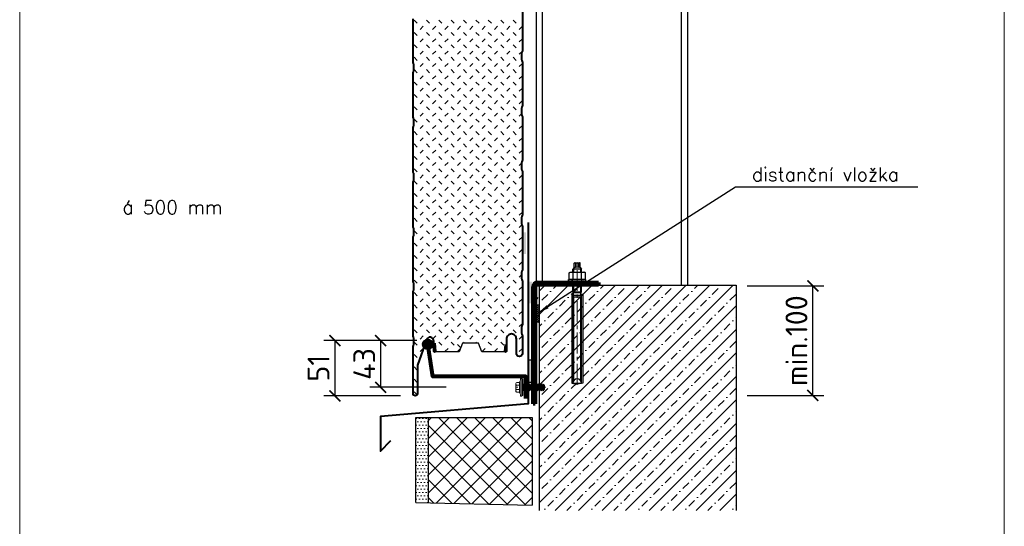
# Model space of a CAD drawing. Header units: millimetres. Extents: x -385852 to 238709, y -99680 to 201840.
# Tile 50 of 176: x 2835 to 3735, y -50805 to -50343. Entities that reach past the tile are written whole.
import ezdxf

# ---------------------------------------------------------------- set-up
doc = ezdxf.new("R2010")
doc.units = ezdxf.units.MM
for name, pattern in [('CENTER2', [28.575, 19.05, -3.175, 3.175, -3.175]), ('DASHDOT', [25.4, 12.7, -6.35, 0, -6.35]), ('DASHED', [19.05, 12.7, -6.35])]:
    doc.linetypes.add(name, pattern=pattern)
doc.layers.get('0').update_dxf_attribs({"color": 4})
doc.layers.get('Defpoints').update_dxf_attribs({"color": 8})
doc.layers.add('_____detaily', color=1, linetype='Continuous')
doc.layers.add('LAYER1', color=7, linetype='Continuous')
for name, color, linetype, lineweight in [('KING_DET_axis', 4, 'DASHDOT', 13), ('KING_DET_dimension', 3, 'Continuous', 25), ('KING_DET_drawing frame', 7, 'Continuous', 20), ('KING_DET_fastening', 7, 'Continuous', 25), ('KING_DET_flashing', 40, 'Continuous', 40), ('KING_DET_hatch', 1, 'Continuous', 18), ('KING_DET_main frame', 1, 'Continuous', 30), ('KING_DET_panel-sheet', 5, 'Continuous', 40), ('KING_DET_remainder', 253, 'Continuous', 30), ('KING_DET_sealing', 9, 'Continuous', 25), ('KING_DET_secondary steel', 140, 'Continuous', 80), ('KING_DET_text-note', 7, 'Continuous', 25)]:
    doc.layers.add(name, color=color, linetype=linetype, lineweight=lineweight)
doc.layers.add('noprint', color=81, linetype='Continuous', plot=False)
doc.styles.get("Standard").update_dxf_attribs({"font": 'isocpeur.ttf', "height": 20})
doc.dimstyles.new('detaily_10', dxfattribs={"dimtxt": 20, "dimasz": 10, "dimexe": 10, "dimexo": 10, "dimgap": 5, "dimtad": 1, "dimdec": 0, "dimtxsty": 'Standard', "dimblk": 'ARCHTICK', "dimcen": 3, "dimazin": 0, "dimtfac": 1, "dimtdec": 0, "dimtmove": 0, "dimatfit": 0, "dimfxl": 0, "dimarcsym": 0})

# ---------------------------------------------------------------- blocks, each defined once
blk = doc.blocks.new('so')
at = {"layer": 'KING_DET_hatch'}
h = blk.add_hatch(dxfattribs=at)
h.set_pattern_fill('BETON-PROSTY', color=256, scale=3.8, style=0)
h.set_pattern_definition([(45, (-11014.895, -22482.243), (-10.748023, 10.748023), []), (45, (-11004.147, -22482.243), (-5.3740115, 16.122035), [7.6, -3.8, 0, -3.8])])
h.paths.add_polyline_path([(179.97, 0), (0, 0), (0, -205.78), (179.97, -205.78)])
at = {"layer": 'KING_DET_remainder'}
for p, q in [((0, 0), (179.97, 0)), ((0, 0), (0, -205.78)), ((179.97, 0), (179.97, -205.78))]:
    blk.add_line(p, q, dxfattribs=at)
blk = doc.blocks.new('_ArchTick')
at = {"color": 0, "linetype": 'ByBlock', "const_width": 0.15}
blk.add_lwpolyline([(-0.5, -0.5), (0.5, 0.5)], dxfattribs=at)
blk = doc.blocks.new('*D153')
at = {"layer": 'Defpoints', "color": 0, "lineweight": 5, "transparency": 16777216}
for p in [(3481.86, -50585.95), (3560.02, -50585.95), (3300.75, -50685.89)]:
    blk.add_point(p, dxfattribs=at)
at = {"layer": 'KING_DET_dimension', "color": 0, "lineweight": -2, "transparency": 16777216}
for p, q in [((3500.02, -50585.95), (3570.02, -50585.95)), ((3560.02, -50685.89), (3560.02, -50585.95)), ((3500.02, -50685.89), (3570.02, -50685.89))]:
    blk.add_line(p, q, dxfattribs=at)
at = {"layer": 'KING_DET_dimension', "color": 0, "lineweight": -2, "transparency": 16777216, "xscale": 10, "yscale": 10, "zscale": 10}
for p, rotation in [((3560.02, -50585.95), 90), ((3560.02, -50685.89), 270)]:
    blk.add_blockref('_ArchTick', p, dxfattribs=dict(at, rotation=rotation))
at = {"layer": 'KING_DET_dimension', "color": 0, "transparency": 16777216, "insert": (3545.02, -50635.92), "char_height": 20, "attachment_point": 5, "rotation": 90}
blk.add_mtext('min.100', dxfattribs=at)
blk = doc.blocks.new('p18')
at = {"layer": 'KING_DET_sealing'}
blk.add_hatch(color=256, dxfattribs=at).paths.add_polyline_path([(0, -10), (0, 10), (-4, 10), (-4, -10)])
blk.add_lwpolyline([(0, -10), (0, 10), (-4, 10), (-4, -10)], close=True, dxfattribs=at)
blk = doc.blocks.new('anchor')
at = {"layer": 'KING_DET_axis', "linetype": 'CENTER2'}
blk.add_line((0, -94.62272), (0, 17.84643), dxfattribs=at)
at = {"layer": 'KING_DET_fastening', "linetype": 'Continuous'}
for p, q in [((-2.70164, 12.54733), (-4, 11)), ((4, 11), (-4, 11)), ((-4, 8.1), (-4, 11)), ((-3.2, 8.1), (-3.2, 11.9534)), ((-2.70164, 16.53835), (-2.33969, 16.74733)), ((-2.70164, 12.54733), (-2.70164, 16.53835)), ((-2.33969, 16.74733), (2.33969, 16.74733)), ((-1.35082, 12.55254), (-1.35082, 16.53835)), ((1.35082, 12.55254), (1.35082, 16.53835)), ((2.70164, 16.53835), (2.33969, 16.74733)), ((2.70164, 12.54733), (2.70164, 16.53835)), ((2.70164, 12.54733), (4, 11)), ((3.2, 8.1), (3.2, 11.9534)), ((4, 8.1), (4, 11)), ((8, 1.6), (-8, 1.6)), ((-8, 0), (-8, 1.6)), ((8, 0), (-8, 0)), ((-7.50555, 7.51944), (-6.5, 8.1)), ((-7.50555, 2.18056), (-7.50555, 7.51944)), ((-7.50555, 2.18056), (-6.5, 1.6)), ((-6.5, 8.1), (6.5, 8.1)), ((6.5, 1.6), (-6.5, 1.6)), ((-4, -9.63846), (-4, 0)), ((-3.75278, 2.18056), (-3.75278, 7.51944)), ((-3.2, -9.63846), (-3.2, 0)), ((0, 0), (0, 0)), ((3.2, -9.63846), (3.2, 0)), ((3.75278, 2.18056), (3.75278, 7.51944)), ((4, -9.63846), (4, 0)), ((7.50555, 7.51944), (6.5, 8.1)), ((7.50555, 2.18056), (6.5, 1.6)), ((7.50555, 2.18056), (7.50555, 7.51944)), ((8, 0), (8, 1.6)), ((-3.3, -12.00267), (-5, -12.00267)), ((-5, -12.00267), (-5, -93.25267)), ((-4, -9.63846), (-3.59289, -10.04557)), ((-4, -9.63846), (4, -9.63846)), ((-4, -14.36689), (-3.59289, -13.95978)), ((-4, -14.36689), (4, -14.36689)), ((-4, -93.25267), (-4, -14.36689)), ((-3.3, -13.25267), (-3.3, -10.75267)), ((-3.2, -90.85267), (-3.2, -14.36689)), ((3.06644, -10.75267), (-3.05168, -10.75267)), ((3.06644, -13.25267), (-3.05168, -13.25267)), ((3.2, -90.85267), (3.2, -14.36689)), ((3.3, -13.25267), (3.3, -10.75267)), ((3.3, -12.00267), (5, -12.00267)), ((4, -9.63846), (3.59289, -10.04557)), ((4, -14.36689), (3.59289, -13.95978)), ((4, -93.25267), (4, -14.36689)), ((5, -12.00267), (5, -93.25267)), ((-5, -93.25267), (0, -94.00267)), ((-4, -93.25267), (4, -93.25267)), ((5, -93.25267), (0, -94.00267))]:
    blk.add_line(p, q, dxfattribs=at)
at = {"layer": 'KING_DET_fastening', "linetype": 'DASHED'}
for p, q in [((-4.2, 0), (-4.2, 1.6)), ((4.2, 0), (4.2, 1.6))]:
    blk.add_line(p, q, dxfattribs=at)
at = {"layer": 'KING_DET_fastening', "linetype": 'Continuous'}
for centre, radius, start, end in [((-2.02247, 11.57766), 1.18386, 55.43491, 125.00774), ((-2.02247, 15.56347), 1.18386, 55.43491, 120), ((0, 12.27692), 4.4704, 72.41205, 107.58795), ((0, 8.29111), 4.4704, 72.41205, 107.58795), ((2.02247, 15.56347), 1.18386, 60, 124.56509), ((2.02247, 11.57766), 1.18386, 54.99226, 124.56509), ((-5.61873, 4.81106), 3.28894, 55.43491, 120), ((-5.61873, 4.88894), 3.28894, 240, 304.565093), ((0, -4.31944), 12.41944, 72.41205, 107.58795), ((0, 14.01944), 12.41944, 252.41205, 287.587954), ((5.61873, 4.81106), 3.28894, 60, 124.56509), ((5.61873, 4.88894), 3.28894, 235.43491, 300), ((-4.3, -10.75267), 1, 0, 45), ((-4.3, -13.25267), 1, 315, 0), ((4.3, -10.75267), 1, 135, 180), ((4.3, -13.25267), 1, 180, 225), ((0, -93.25267), 4, 0, 180)]:
    blk.add_arc(centre, radius, start, end, dxfattribs=at)
blk = doc.blocks.new('sokl zatepl.')
h = blk.add_hatch()
h.set_pattern_fill('DOTS', color=256, scale=2, style=0)
h.set_pattern_definition([(0, (-17819.1727, -9112.6482), (1.5875, 3.175), [0, -3.175])])
h.paths.add_polyline_path([(-110, -80.11), (-98.36, -80.39), (-98.36, 0), (-110, 0)])
at = {"layer": 'KING_DET_hatch'}
h = blk.add_hatch(dxfattribs=at)
h.set_pattern_fill('ANSI37', color=256, scale=3.8, style=0)
h.set_pattern_definition([(45, (-17579.623, -9245.313), (-8.531243, 8.531243), []), (135, (-17579.623, -9245.313), (-8.531243, -8.531243), [])])
h.paths.add_polyline_path([(0, 0), (-98.36, 0), (-98.36, -80.39), (0, -82.77)])
at = {"layer": 'KING_DET_remainder'}
blk.add_line((-98.36, 0), (-98.36, -80.39), dxfattribs=at)
blk.add_lwpolyline([(-110, -80.11), (-110, 0), (0, 0), (0, -82.77)], dxfattribs=at)
at = {"layer": 'noprint'}
blk.add_line((-110, -80.11), (0, -82.77), dxfattribs=at)
blk = doc.blocks.new('Z13')
at = {"layer": 'KING_DET_secondary steel', "linetype": 'Continuous'}
blk.add_hatch(color=256, dxfattribs=at).paths.add_polyline_path([(-86.06, 29.5, -1), (-93.06, 29.5, -1)])
blk.add_lwpolyline([(0, -20), (0, 0), (-84.84, 0), (-89.01, 26.04)], dxfattribs=at)
blk.add_circle((-89.56, 29.5), 3.5, dxfattribs=at)
blk = doc.blocks.new('P04_JZ-16-D10')
at = {"layer": '_____detaily', "lineweight": 0}
blk.add_hatch(color=256, dxfattribs=at).paths.add_polyline_path([(7.5, 1), (-7.5, 1), (-7.5, 0), (7.5, 0)])
for p, q in [((-8, 2), (-4.29, 2.36)), ((-8, 1), (-8, 2)), ((-8, 1), (-8, 2)), ((-8, 1), (8, 1)), ((-7.5, 0), (-7.5, 1)), ((5.04, 2.86), (-4.96, 2.86)), ((-4.96, 2.36), (-4.96, 2.86)), ((5.04, 2.36), (-4.96, 2.36)), ((-4.29, 3.15), (-4.29, 5.51)), ((4.37, 2.36), (-4.29, 2.36)), ((3.59, 6.3), (-3.5, 6.3)), ((-1.93, 3.15), (-1.93, 5.51)), ((2.01, 3.15), (2.01, 5.51)), ((2.01, 3.23), (2.01, 5.51)), ((4.37, 3.15), (4.37, 5.51)), ((4.37, 2.36), (8, 2)), ((5.04, 2.36), (5.04, 2.86)), ((8, 1), (8, 2)), ((8, 1), (8, 2)), ((-3.15, -0.56), (0, 0)), ((-3.15, -0.56), (-2.25, -0.04)), ((-3.15, -0.56), (-2.25, -1.08)), ((-3.15, -2.39), (3.15, -1.28)), ((-3.15, -2.39), (-2.25, -1.87)), ((-3.15, -2.39), (-2.25, -2.91)), ((-3.15, -4.19), (3.15, -3.08)), ((-3.15, -4.19), (-2.25, -3.67)), ((-3.15, -4.19), (-2.25, -4.71)), ((-3.15, -5.99), (3.15, -4.88)), ((-3.15, -5.99), (-2.25, -5.47)), ((-3.15, -5.99), (-2.25, -6.51)), ((-3.15, -7.79), (3.15, -6.68)), ((-3.15, -7.79), (-2.25, -7.27)), ((-3.15, -7.79), (-2.25, -8.31)), ((-3.15, -9.59), (3.15, -8.48)), ((-2.25, -1.08), (2.1, 0)), ((-2.25, -1.87), (2.25, -0.76)), ((-2.25, -1.87), (-2.25, -1.08)), ((-2.25, -2.91), (2.25, -1.8)), ((-2.25, -3.67), (2.25, -2.56)), ((-2.25, -3.67), (-2.25, -2.88)), ((-2.25, -4.71), (2.25, -3.6)), ((-2.25, -5.47), (2.25, -4.36)), ((-2.25, -5.47), (-2.25, -4.68)), ((-2.25, -6.51), (2.25, -5.4)), ((-2.25, -7.27), (2.25, -6.16)), ((-2.25, -7.27), (-2.25, -6.48)), ((-2.25, -8.31), (2.25, -7.2)), ((-2.25, -9.07), (2.25, -7.96)), ((-2.25, -9.07), (-2.25, -8.28)), ((-2.25, -10.11), (2.25, -9)), ((2.25, -0.76), (2.25, 0)), ((2.25, -0.76), (3.15, -1.28)), ((2.25, -1.8), (3.15, -1.28)), ((2.25, -2.56), (2.25, -1.8)), ((2.25, -2.56), (3.15, -3.08)), ((2.25, -3.6), (3.15, -3.08)), ((2.25, -4.36), (2.25, -3.6)), ((2.25, -4.36), (3.15, -4.88)), ((2.25, -5.4), (3.15, -4.88)), ((2.25, -6.16), (2.25, -5.4)), ((2.25, -6.16), (3.15, -6.68)), ((2.25, -7.2), (3.15, -6.68)), ((2.25, -7.96), (2.25, -7.2)), ((2.25, -7.96), (3.15, -8.48)), ((2.25, -9), (3.15, -8.48)), ((2.25, -9.76), (2.25, -9)), ((-3.15, -9.59), (-2.25, -9.07)), ((-3.15, -9.59), (-2.25, -10.11)), ((-3.15, -11.39), (3.15, -10.28)), ((-3.15, -11.39), (-2.25, -10.87)), ((-3.15, -11.39), (-2.25, -11.91)), ((-3.15, -13.19), (3.15, -12.08)), ((-3.15, -13.19), (-2.25, -12.67)), ((-3.15, -13.19), (-2.25, -13.71)), ((-3.15, -14.99), (3.15, -13.88)), ((-3.15, -14.99), (-2.25, -14.47)), ((-3.15, -14.99), (-2.25, -15.51)), ((-3.15, -16.79), (3.15, -15.68)), ((-3.15, -16.79), (-2.25, -16.27)), ((-3.15, -16.79), (-2.25, -17.31)), ((-3.15, -18.59), (3.15, -17.48)), ((-2.25, -10.87), (2.25, -9.76)), ((-2.25, -10.87), (-2.25, -10.08)), ((-2.25, -11.91), (2.25, -10.8)), ((-2.25, -12.67), (2.25, -11.56)), ((-2.25, -12.67), (-2.25, -11.88)), ((-2.25, -13.71), (2.25, -12.6)), ((-2.25, -14.47), (2.25, -13.36)), ((-2.25, -14.47), (-2.25, -13.68)), ((-2.25, -15.51), (2.25, -14.4)), ((-2.25, -16.27), (2.25, -15.16)), ((-2.25, -16.27), (-2.25, -15.48)), ((-2.25, -17.31), (2.25, -16.2)), ((-2.25, -18.07), (2.25, -16.96)), ((-2.25, -18.07), (-2.25, -17.28)), ((-2.25, -19.11), (2.25, -18)), ((2.25, -9.76), (3.15, -10.28)), ((2.25, -10.8), (3.15, -10.28)), ((2.25, -11.56), (2.25, -10.8)), ((2.25, -11.56), (3.15, -12.08)), ((2.25, -12.6), (3.15, -12.08)), ((2.25, -13.36), (2.25, -12.6)), ((2.25, -13.36), (3.15, -13.88)), ((2.25, -14.4), (3.15, -13.88)), ((2.25, -15.16), (2.25, -14.4)), ((2.25, -15.16), (3.15, -15.68)), ((2.25, -16.2), (3.15, -15.68)), ((2.25, -16.96), (2.25, -16.2)), ((2.25, -16.96), (3.15, -17.48)), ((2.25, -18), (3.15, -17.48)), ((2.25, -18.76), (2.25, -18)), ((-3.15, -18.59), (-2.25, -18.07)), ((-3.15, -18.59), (-2.25, -19.11)), ((-2.25, -19.11), (2.86, -19.11)), ((-2.25, -19.11), (-2.06, -19.8)), ((-2.06, -19.8), (2.06, -19.8)), ((0.83, -19.11), (2.25, -18.76)), ((2.06, -19.8), (2.25, -19.11)), ((2.25, -18.76), (2.86, -19.11))]:
    blk.add_line(p, q, dxfattribs=at)
at = {"layer": '_____detaily', "linetype": 'DASHDOT', "lineweight": 0}
blk.add_line((0, -20.96), (0, 6.3), dxfattribs=at)
at = {"layer": '_____detaily', "lineweight": 0}
blk.add_lwpolyline([(7.5, 1), (-7.5, 1), (-7.5, 0), (7.5, 0)], close=True, dxfattribs=at)
for centre, start, end in [((-3.5, 5.51), 90.00332, 180.00332), ((-2.71, 5.51), 0.00332, 90.00332), ((-1.14, 5.51), 90.00332, 180.00332), ((1.22, 5.51), 0.00332, 90.00332), ((2.8, 5.51), 90.00332, 180.00332), ((3.59, 5.51), 0.00332, 90.00332)]:
    blk.add_arc(centre, 0.787, start, end, dxfattribs=at)
at = {"layer": '_____detaily', "lineweight": 0, "extrusion": (0, 0, -1)}
for centre, start_param, end_param in [((-5.08, 3.15), 0.936145, 1.313741), ((-2.72, 3.15), 0.936145, 1.313741), ((-1.13, 3.15), 3.700141, 4.077737), ((1.22, 3.15), 0.936145, 1.313741), ((2.8, 3.15), 3.700141, 4.077737), ((5.16, 3.15), 3.700141, 4.077737)]:
    blk.add_ellipse(centre, major_axis=(0.47, 0.638), ratio=1, start_param=start_param, end_param=end_param, dxfattribs=at)
blk = doc.blocks.new('fh4')
at = {"layer": 'KING_DET_hatch', "color": 1}
for p, q in [((-332.71, 97.09), (-335.54, 99.92)), ((-321.39, 97.09), (-324.22, 99.92)), ((-310.08, 97.09), (-312.91, 99.92)), ((-298.77, 97.09), (-301.59, 99.92)), ((-287.45, 97.09), (-290.28, 99.92)), ((-276.14, 97.09), (-278.97, 99.92)), ((-264.83, 97.09), (-267.65, 99.92)), ((-253.51, 97.09), (-255.72, 99.3)), ((-242.2, 97.09), (-245.03, 99.92)), ((-230.88, 97.09), (-233.71, 99.92)), ((-219.57, 97.09), (-222.4, 99.92)), ((-208.26, 97.09), (-210.46, 99.3)), ((-196.94, 97.09), (-199.77, 99.92)), ((-185.63, 97.09), (-188.46, 99.92)), ((-174.32, 97.09), (-177.14, 99.92)), ((-163, 97.09), (-165.83, 99.92)), ((-151.69, 97.09), (-154.09, 99.49)), ((-140.37, 97.09), (-143.2, 99.92)), ((-129.06, 97.09), (-131.89, 99.92)), ((-117.75, 97.09), (-120.58, 99.92)), ((-106.43, 97.09), (-108.64, 99.3)), ((-95.12, 97.09), (-97.95, 99.92)), ((-83.81, 97.09), (-86.63, 99.92)), ((-72.49, 97.09), (-75.32, 99.92)), ((-61.18, 97.09), (-64.01, 99.92)), ((-49.86, 97.09), (-52.69, 99.92)), ((-38.55, 97.09), (-41.38, 99.92)), ((-338.36, 94.27), (-341.19, 91.44)), ((-327.05, 94.27), (-329.88, 91.44)), ((-315.74, 94.27), (-318.57, 91.44)), ((-304.42, 94.27), (-307.25, 91.44)), ((-293.11, 94.27), (-295.94, 91.44)), ((-281.8, 94.27), (-284.62, 91.44)), ((-270.48, 94.27), (-273.31, 91.44)), ((-259.17, 94.27), (-262, 91.44)), ((-247.85, 94.27), (-250.68, 91.44)), ((-236.54, 94.27), (-239.37, 91.44)), ((-225.23, 94.27), (-228.06, 91.44)), ((-213.91, 94.27), (-216.74, 91.44)), ((-202.6, 94.27), (-205.43, 91.44)), ((-191.29, 94.27), (-194.11, 91.44)), ((-179.97, 94.27), (-182.8, 91.44)), ((-168.66, 94.27), (-171.49, 91.44)), ((-157.35, 94.27), (-160.17, 91.44)), ((-146.03, 94.27), (-148.86, 91.44)), ((-134.72, 94.27), (-137.55, 91.44)), ((-123.4, 94.27), (-126.23, 91.44)), ((-112.09, 94.27), (-114.92, 91.44)), ((-100.78, 94.27), (-103.6, 91.44)), ((-89.46, 94.27), (-92.29, 91.44)), ((-78.15, 94.27), (-80.98, 91.44)), ((-66.84, 94.27), (-69.66, 91.44)), ((-55.52, 94.27), (-58.35, 91.44)), ((-338.36, 82.95), (-341.19, 80.12)), ((-332.71, 85.78), (-335.54, 88.61)), ((-327.05, 82.95), (-329.88, 80.12)), ((-321.39, 85.78), (-324.22, 88.61)), ((-315.74, 82.95), (-318.57, 80.12)), ((-310.08, 85.78), (-312.91, 88.61)), ((-304.42, 82.95), (-307.25, 80.12)), ((-298.77, 85.78), (-301.59, 88.61)), ((-293.11, 82.95), (-295.94, 80.12)), ((-287.45, 85.78), (-290.28, 88.61)), ((-281.8, 82.95), (-284.62, 80.12)), ((-276.14, 85.78), (-278.97, 88.61)), ((-270.48, 82.95), (-273.31, 80.12)), ((-264.83, 85.78), (-267.65, 88.61)), ((-259.17, 82.95), (-262, 80.12)), ((-253.51, 85.78), (-256.34, 88.61)), ((-247.85, 82.95), (-250.68, 80.12)), ((-242.2, 85.78), (-245.03, 88.61)), ((-236.54, 82.95), (-239.37, 80.12)), ((-230.88, 85.78), (-233.71, 88.61)), ((-225.23, 82.95), (-228.06, 80.12)), ((-219.57, 85.78), (-222.4, 88.61)), ((-213.91, 82.95), (-216.74, 80.12)), ((-208.26, 85.78), (-211.09, 88.61)), ((-202.6, 82.95), (-205.43, 80.12)), ((-196.94, 85.78), (-199.77, 88.61)), ((-191.29, 82.95), (-194.11, 80.12)), ((-185.63, 85.78), (-188.46, 88.61)), ((-179.97, 82.95), (-182.8, 80.12)), ((-174.32, 85.78), (-177.14, 88.61)), ((-168.66, 82.95), (-171.49, 80.12)), ((-163, 85.78), (-165.83, 88.61)), ((-157.35, 82.95), (-160.17, 80.12)), ((-151.69, 85.78), (-154.52, 88.61)), ((-146.03, 82.95), (-148.86, 80.12)), ((-140.37, 85.78), (-143.2, 88.61)), ((-134.72, 82.95), (-137.55, 80.12)), ((-129.06, 85.78), (-131.89, 88.61)), ((-123.4, 82.95), (-126.23, 80.12)), ((-117.75, 85.78), (-120.58, 88.61)), ((-112.09, 82.95), (-114.92, 80.12)), ((-106.43, 85.78), (-109.26, 88.61)), ((-100.78, 82.95), (-103.6, 80.12)), ((-95.12, 85.78), (-97.95, 88.61)), ((-89.46, 82.95), (-92.29, 80.12)), ((-83.81, 85.78), (-86.63, 88.61)), ((-78.15, 82.95), (-80.98, 80.12)), ((-72.49, 85.78), (-75.32, 88.61)), ((-66.84, 82.95), (-69.66, 80.12)), ((-61.18, 85.78), (-64.01, 88.61)), ((-55.52, 82.95), (-58.35, 80.12)), ((-44.21, 82.95), (-47.04, 80.12)), ((-332.71, 74.47), (-335.54, 77.3)), ((-321.39, 74.47), (-324.22, 77.3)), ((-310.08, 74.47), (-312.91, 77.3)), ((-298.77, 74.47), (-301.59, 77.3)), ((-287.45, 74.47), (-290.28, 77.3)), ((-276.14, 74.47), (-278.97, 77.3)), ((-264.83, 74.47), (-267.65, 77.3)), ((-253.51, 74.47), (-256.34, 77.3)), ((-242.2, 74.47), (-245.03, 77.3)), ((-230.88, 74.47), (-233.71, 77.3)), ((-219.57, 74.47), (-222.4, 77.3)), ((-208.26, 74.47), (-211.09, 77.3)), ((-196.94, 74.47), (-199.77, 77.3)), ((-185.63, 74.47), (-188.46, 77.3)), ((-174.32, 74.47), (-177.14, 77.3)), ((-163, 74.47), (-165.83, 77.3)), ((-151.69, 74.47), (-154.52, 77.3)), ((-140.37, 74.47), (-143.2, 77.3)), ((-129.06, 74.47), (-131.89, 77.3)), ((-117.75, 74.47), (-120.58, 77.3)), ((-106.43, 74.47), (-109.26, 77.3)), ((-95.12, 74.47), (-97.95, 77.3)), ((-83.81, 74.47), (-86.63, 77.3)), ((-72.49, 74.47), (-75.32, 77.3)), ((-61.18, 74.47), (-64.01, 77.3)), ((-49.86, 74.47), (-52.69, 77.3)), ((-38.55, 74.47), (-41.38, 77.3)), ((-338.36, 71.64), (-341.19, 68.81)), ((-332.71, 63.15), (-335.54, 65.98)), ((-327.05, 71.64), (-329.88, 68.81)), ((-321.39, 63.15), (-324.22, 65.98)), ((-315.74, 71.64), (-318.57, 68.81)), ((-310.08, 63.15), (-312.91, 65.98)), ((-304.42, 71.64), (-307.25, 68.81)), ((-298.77, 63.15), (-301.59, 65.98)), ((-293.11, 71.64), (-295.94, 68.81)), ((-287.45, 63.15), (-290.28, 65.98)), ((-281.8, 71.64), (-284.62, 68.81)), ((-276.14, 63.15), (-278.97, 65.98)), ((-270.48, 71.64), (-273.31, 68.81)), ((-264.83, 63.15), (-267.65, 65.98)), ((-259.17, 71.64), (-262, 68.81)), ((-253.51, 63.15), (-256.34, 65.98)), ((-247.85, 71.64), (-250.68, 68.81)), ((-242.2, 63.15), (-245.03, 65.98)), ((-236.54, 71.64), (-239.37, 68.81)), ((-230.88, 63.15), (-233.71, 65.98)), ((-225.23, 71.64), (-228.06, 68.81)), ((-219.57, 63.15), (-222.4, 65.98)), ((-213.91, 71.64), (-216.74, 68.81)), ((-208.26, 63.15), (-211.09, 65.98)), ((-202.6, 71.64), (-205.43, 68.81)), ((-196.94, 63.15), (-199.77, 65.98)), ((-191.29, 71.64), (-194.11, 68.81)), ((-185.63, 63.15), (-188.46, 65.98)), ((-179.97, 71.64), (-182.8, 68.81)), ((-174.32, 63.15), (-177.14, 65.98)), ((-168.66, 71.64), (-171.49, 68.81)), ((-163, 63.15), (-165.83, 65.98)), ((-157.35, 71.64), (-160.17, 68.81)), ((-151.69, 63.15), (-154.52, 65.98)), ((-146.03, 71.64), (-148.86, 68.81)), ((-140.37, 63.15), (-143.2, 65.98)), ((-134.72, 71.64), (-137.55, 68.81)), ((-129.06, 63.15), (-131.89, 65.98)), ((-123.4, 71.64), (-126.23, 68.81)), ((-117.75, 63.15), (-120.58, 65.98)), ((-112.09, 71.64), (-114.92, 68.81)), ((-106.43, 63.15), (-109.26, 65.98)), ((-100.78, 71.64), (-103.6, 68.81)), ((-95.12, 63.15), (-97.95, 65.98)), ((-89.46, 71.64), (-92.29, 68.81)), ((-83.81, 63.15), (-86.63, 65.98)), ((-78.15, 71.64), (-80.98, 68.81)), ((-72.49, 63.15), (-75.32, 65.98)), ((-66.84, 71.64), (-69.66, 68.81)), ((-61.18, 63.15), (-64.01, 65.98)), ((-55.52, 71.64), (-58.35, 68.81)), ((-49.86, 63.15), (-52.69, 65.98)), ((-44.21, 71.64), (-47.04, 68.81)), ((-38.55, 63.15), (-41.38, 65.98)), ((-338.36, 60.33), (-341.19, 57.5)), ((-332.71, 51.84), (-335.54, 54.67)), ((-327.05, 60.33), (-329.88, 57.5)), ((-321.39, 51.84), (-324.22, 54.67)), ((-315.74, 60.33), (-318.57, 57.5)), ((-310.08, 51.84), (-312.91, 54.67)), ((-304.42, 60.33), (-307.25, 57.5)), ((-298.77, 51.84), (-301.59, 54.67)), ((-293.11, 60.33), (-295.94, 57.5)), ((-287.45, 51.84), (-290.28, 54.67)), ((-281.8, 60.33), (-284.62, 57.5)), ((-276.14, 51.84), (-278.97, 54.67)), ((-270.48, 60.33), (-273.31, 57.5)), ((-264.83, 51.84), (-267.65, 54.67)), ((-259.17, 60.33), (-262, 57.5)), ((-253.51, 51.84), (-256.34, 54.67)), ((-247.85, 60.33), (-250.68, 57.5)), ((-242.2, 51.84), (-245.03, 54.67)), ((-236.54, 60.33), (-239.37, 57.5)), ((-230.88, 51.84), (-233.71, 54.67)), ((-225.23, 60.33), (-228.06, 57.5)), ((-219.57, 51.84), (-222.4, 54.67)), ((-213.91, 60.33), (-216.74, 57.5)), ((-208.26, 51.84), (-211.09, 54.67)), ((-202.6, 60.33), (-205.43, 57.5)), ((-196.94, 51.84), (-199.77, 54.67)), ((-191.29, 60.33), (-194.11, 57.5)), ((-185.63, 51.84), (-188.46, 54.67)), ((-179.97, 60.33), (-182.8, 57.5)), ((-174.32, 51.84), (-177.14, 54.67)), ((-168.66, 60.33), (-171.49, 57.5)), ((-163, 51.84), (-165.83, 54.67)), ((-157.35, 60.33), (-160.17, 57.5)), ((-151.69, 51.84), (-154.52, 54.67)), ((-146.03, 60.33), (-148.86, 57.5)), ((-140.37, 51.84), (-143.2, 54.67)), ((-134.72, 60.33), (-137.55, 57.5)), ((-129.06, 51.84), (-131.89, 54.67)), ((-123.4, 60.33), (-126.23, 57.5)), ((-117.75, 51.84), (-120.58, 54.67)), ((-112.09, 60.33), (-114.92, 57.5)), ((-106.43, 51.84), (-109.26, 54.67)), ((-100.78, 60.33), (-103.6, 57.5)), ((-95.12, 51.84), (-97.95, 54.67)), ((-89.46, 60.33), (-92.29, 57.5)), ((-83.81, 51.84), (-86.63, 54.67)), ((-78.15, 60.33), (-80.98, 57.5)), ((-72.49, 51.84), (-75.32, 54.67)), ((-66.84, 60.33), (-69.66, 57.5)), ((-61.18, 51.84), (-64.01, 54.67)), ((-55.52, 60.33), (-58.35, 57.5)), ((-49.86, 51.84), (-52.69, 54.67)), ((-46.04, 58.5), (-47.04, 57.5)), ((-338.36, 49.01), (-341.19, 46.18)), ((-327.05, 49.01), (-329.88, 46.18)), ((-315.74, 49.01), (-318.57, 46.18)), ((-304.42, 49.01), (-307.25, 46.18)), ((-293.11, 49.01), (-295.94, 46.18)), ((-281.8, 49.01), (-284.62, 46.18)), ((-270.48, 49.01), (-273.31, 46.18)), ((-259.17, 49.01), (-262, 46.18)), ((-247.85, 49.01), (-250.68, 46.18)), ((-236.54, 49.01), (-239.37, 46.18)), ((-225.23, 49.01), (-228.06, 46.18)), ((-213.91, 49.01), (-216.74, 46.18)), ((-202.6, 49.01), (-205.43, 46.18)), ((-191.29, 49.01), (-194.11, 46.18)), ((-179.97, 49.01), (-182.8, 46.18)), ((-168.66, 49.01), (-171.49, 46.18)), ((-157.35, 49.01), (-160.17, 46.18)), ((-146.03, 49.01), (-148.86, 46.18)), ((-134.72, 49.01), (-137.55, 46.18)), ((-123.4, 49.01), (-126.23, 46.18)), ((-112.09, 49.01), (-114.92, 46.18)), ((-100.78, 49.01), (-103.6, 46.18)), ((-89.46, 49.01), (-92.29, 46.18)), ((-78.15, 49.01), (-80.98, 46.18)), ((-66.84, 49.01), (-69.66, 46.18)), ((-55.52, 49.01), (-58.35, 46.18)), ((-46.04, 47.18), (-47.04, 46.18)), ((-338.36, 37.7), (-341.19, 34.87)), ((-332.71, 40.53), (-335.54, 43.35)), ((-327.05, 37.7), (-329.88, 34.87)), ((-321.39, 40.53), (-324.22, 43.35)), ((-315.74, 37.7), (-318.57, 34.87)), ((-310.08, 40.53), (-312.91, 43.35)), ((-304.42, 37.7), (-307.25, 34.87)), ((-298.77, 40.53), (-301.59, 43.35)), ((-293.11, 37.7), (-295.94, 34.87)), ((-287.45, 40.53), (-290.28, 43.35)), ((-281.8, 37.7), (-284.62, 34.87)), ((-276.14, 40.53), (-278.97, 43.35)), ((-270.48, 37.7), (-273.31, 34.87)), ((-264.83, 40.53), (-267.65, 43.35)), ((-259.17, 37.7), (-262, 34.87)), ((-253.51, 40.53), (-256.34, 43.35)), ((-247.85, 37.7), (-250.68, 34.87)), ((-242.2, 40.53), (-245.03, 43.35)), ((-236.54, 37.7), (-239.37, 34.87)), ((-230.88, 40.53), (-233.71, 43.35)), ((-225.23, 37.7), (-228.06, 34.87)), ((-219.57, 40.53), (-222.4, 43.35)), ((-213.91, 37.7), (-216.74, 34.87)), ((-208.26, 40.53), (-211.09, 43.35)), ((-202.6, 37.7), (-205.43, 34.87)), ((-196.94, 40.53), (-199.77, 43.35)), ((-191.29, 37.7), (-194.11, 34.87)), ((-185.63, 40.53), (-188.46, 43.35)), ((-179.97, 37.7), (-182.8, 34.87)), ((-174.32, 40.53), (-177.14, 43.35)), ((-168.66, 37.7), (-171.49, 34.87)), ((-163, 40.53), (-165.83, 43.35)), ((-157.35, 37.7), (-160.17, 34.87)), ((-151.69, 40.53), (-154.52, 43.35)), ((-146.03, 37.7), (-148.86, 34.87)), ((-140.37, 40.53), (-143.2, 43.35)), ((-134.72, 37.7), (-137.55, 34.87)), ((-129.06, 40.53), (-131.89, 43.35)), ((-123.4, 37.7), (-126.23, 34.87)), ((-117.75, 40.53), (-120.58, 43.35)), ((-112.09, 37.7), (-114.92, 34.87)), ((-106.43, 40.53), (-109.26, 43.35)), ((-100.78, 37.7), (-103.6, 34.87)), ((-95.12, 40.53), (-97.95, 43.35)), ((-89.46, 37.7), (-92.29, 34.87)), ((-83.81, 40.53), (-86.63, 43.35)), ((-78.15, 37.7), (-80.98, 34.87)), ((-72.49, 40.53), (-75.32, 43.35)), ((-66.84, 37.7), (-69.66, 34.87)), ((-61.18, 40.53), (-64.01, 43.35)), ((-55.52, 37.7), (-58.35, 34.87)), ((-49.86, 40.53), (-52.69, 43.35)), ((-44.21, 37.7), (-47.04, 34.87)), ((-38.55, 40.53), (-41.38, 43.35)), ((-332.71, 29.21), (-335.54, 32.04)), ((-321.39, 29.21), (-324.22, 32.04)), ((-310.08, 29.21), (-312.91, 32.04)), ((-298.77, 29.21), (-301.59, 32.04)), ((-287.45, 29.21), (-290.28, 32.04)), ((-276.14, 29.21), (-278.97, 32.04)), ((-264.83, 29.21), (-267.65, 32.04)), ((-253.51, 29.21), (-256.34, 32.04)), ((-242.2, 29.21), (-245.03, 32.04)), ((-230.88, 29.21), (-233.71, 32.04)), ((-219.57, 29.21), (-222.4, 32.04)), ((-208.26, 29.21), (-211.09, 32.04)), ((-196.94, 29.21), (-199.77, 32.04)), ((-185.63, 29.21), (-188.46, 32.04)), ((-174.32, 29.21), (-177.14, 32.04)), ((-163, 29.21), (-165.83, 32.04)), ((-151.69, 29.21), (-154.52, 32.04)), ((-140.37, 29.21), (-143.2, 32.04)), ((-129.06, 29.21), (-131.89, 32.04)), ((-117.75, 29.21), (-120.58, 32.04)), ((-106.43, 29.21), (-109.26, 32.04)), ((-95.12, 29.21), (-97.95, 32.04)), ((-83.81, 29.21), (-86.63, 32.04)), ((-72.49, 29.21), (-75.32, 32.04)), ((-61.18, 29.21), (-64.01, 32.04)), ((-49.86, 29.21), (-52.69, 32.04)), ((-38.55, 29.21), (-41.38, 32.04)), ((-338.36, 26.38), (-341.19, 23.56)), ((-332.71, 17.9), (-335.54, 20.73)), ((-327.05, 26.38), (-329.88, 23.56)), ((-321.39, 17.9), (-324.22, 20.73)), ((-315.74, 26.38), (-318.57, 23.56)), ((-310.08, 17.9), (-312.91, 20.73)), ((-304.42, 26.38), (-307.25, 23.56)), ((-298.77, 17.9), (-301.59, 20.73)), ((-293.11, 26.38), (-295.94, 23.56)), ((-287.45, 17.9), (-290.28, 20.73)), ((-281.8, 26.38), (-284.62, 23.56)), ((-276.14, 17.9), (-278.97, 20.73)), ((-270.48, 26.38), (-273.31, 23.56)), ((-264.83, 17.9), (-267.65, 20.73)), ((-259.17, 26.38), (-262, 23.56)), ((-253.51, 17.9), (-256.34, 20.73)), ((-247.85, 26.38), (-250.68, 23.56)), ((-242.2, 17.9), (-245.03, 20.73)), ((-236.54, 26.38), (-239.37, 23.56)), ((-230.88, 17.9), (-233.71, 20.73)), ((-225.23, 26.38), (-228.06, 23.56)), ((-219.57, 17.9), (-222.4, 20.73)), ((-213.91, 26.38), (-216.74, 23.56)), ((-208.26, 17.9), (-211.09, 20.73)), ((-202.6, 26.38), (-205.43, 23.56)), ((-196.94, 17.9), (-199.77, 20.73)), ((-191.29, 26.38), (-194.11, 23.56)), ((-185.63, 17.9), (-188.46, 20.73)), ((-179.97, 26.38), (-182.8, 23.56)), ((-174.32, 17.9), (-177.14, 20.73)), ((-168.66, 26.38), (-171.49, 23.56)), ((-163, 17.9), (-165.83, 20.73)), ((-157.35, 26.38), (-160.17, 23.56)), ((-151.69, 17.9), (-154.52, 20.73)), ((-146.03, 26.38), (-148.86, 23.56)), ((-140.37, 17.9), (-143.2, 20.73)), ((-134.72, 26.38), (-137.55, 23.56)), ((-129.06, 17.9), (-131.89, 20.73)), ((-123.4, 26.38), (-126.23, 23.56)), ((-117.75, 17.9), (-120.58, 20.73)), ((-112.09, 26.38), (-114.92, 23.56)), ((-106.43, 17.9), (-109.26, 20.73)), ((-100.78, 26.38), (-103.6, 23.56)), ((-95.12, 17.9), (-97.95, 20.73)), ((-89.46, 26.38), (-92.29, 23.56)), ((-83.81, 17.9), (-86.63, 20.73)), ((-78.15, 26.38), (-80.98, 23.56)), ((-72.49, 17.9), (-75.32, 20.73)), ((-66.84, 26.38), (-69.66, 23.56)), ((-61.18, 17.9), (-64.01, 20.73)), ((-55.52, 26.38), (-58.35, 23.56)), ((-50.19, 18.23), (-52.69, 20.73)), ((-44.21, 26.38), (-47.04, 23.56)), ((-41, 20.35), (-41.38, 20.73)), ((-338.36, 15.07), (-341.19, 12.24)), ((-332.71, 6.59), (-335.54, 9.41)), ((-327.05, 15.07), (-329.88, 12.24)), ((-321.39, 6.59), (-324.22, 9.41)), ((-315.74, 15.07), (-318.57, 12.24)), ((-310.08, 6.59), (-312.91, 9.41)), ((-304.42, 15.07), (-307.25, 12.24)), ((-298.77, 6.59), (-301.59, 9.41)), ((-293.11, 15.07), (-295.94, 12.24)), ((-287.45, 6.59), (-290.28, 9.41)), ((-281.8, 15.07), (-284.62, 12.24)), ((-276.14, 6.59), (-278.97, 9.41)), ((-270.48, 15.07), (-273.31, 12.24)), ((-264.83, 6.59), (-267.65, 9.41)), ((-259.17, 15.07), (-262, 12.24)), ((-253.51, 6.59), (-256.34, 9.41)), ((-247.85, 15.07), (-250.68, 12.24)), ((-242.2, 6.59), (-245.03, 9.41)), ((-236.54, 15.07), (-239.37, 12.24)), ((-230.88, 6.59), (-233.71, 9.41)), ((-225.23, 15.07), (-228.06, 12.24)), ((-219.57, 6.59), (-222.4, 9.41)), ((-213.91, 15.07), (-216.74, 12.24)), ((-208.26, 6.59), (-211.09, 9.41)), ((-202.6, 15.07), (-205.43, 12.24)), ((-196.94, 6.59), (-199.77, 9.41)), ((-191.29, 15.07), (-194.11, 12.24)), ((-185.63, 6.59), (-188.46, 9.41)), ((-179.97, 15.07), (-182.8, 12.24)), ((-174.32, 6.59), (-177.14, 9.41)), ((-168.66, 15.07), (-171.49, 12.24)), ((-163, 6.59), (-165.83, 9.41)), ((-157.35, 15.07), (-160.17, 12.24)), ((-151.69, 6.59), (-154.52, 9.41)), ((-146.03, 15.07), (-148.86, 12.24)), ((-140.37, 6.59), (-143.2, 9.41)), ((-134.72, 15.07), (-137.55, 12.24)), ((-129.06, 6.59), (-131.89, 9.41)), ((-123.4, 15.07), (-126.23, 12.24)), ((-117.75, 6.59), (-120.58, 9.41)), ((-112.09, 15.07), (-114.92, 12.24)), ((-106.43, 6.59), (-109.26, 9.41)), ((-100.78, 15.07), (-103.6, 12.24)), ((-95.12, 6.59), (-97.95, 9.41)), ((-89.46, 15.07), (-92.29, 12.24)), ((-83.81, 6.59), (-86.63, 9.41)), ((-78.15, 15.07), (-80.98, 12.24)), ((-72.49, 6.59), (-75.32, 9.41)), ((-66.84, 15.07), (-69.66, 12.24)), ((-61.18, 6.59), (-64.01, 9.41)), ((-55.52, 15.07), (-58.35, 12.24)), ((-49.86, 6.59), (-52.69, 9.41)), ((-38.55, 6.59), (-41.38, 9.41)), ((-338.36, 3.76), (-341.19, 0.93)), ((-327.05, 3.76), (-329.88, 0.93)), ((-315.74, 3.76), (-318.57, 0.93)), ((-304.42, 3.76), (-307.25, 0.93)), ((-293.11, 3.76), (-295.94, 0.93)), ((-281.8, 3.76), (-284.62, 0.93)), ((-270.48, 3.76), (-273.31, 0.93)), ((-259.17, 3.76), (-262, 0.93)), ((-247.85, 3.76), (-250.68, 0.93)), ((-236.54, 3.76), (-239.37, 0.93)), ((-225.23, 3.76), (-228.06, 0.93)), ((-213.91, 3.76), (-216.74, 0.93)), ((-202.6, 3.76), (-205.43, 0.93)), ((-191.29, 3.76), (-194.11, 0.93)), ((-179.97, 3.76), (-182.8, 0.93)), ((-168.66, 3.76), (-171.49, 0.93)), ((-157.35, 3.76), (-160.17, 0.93)), ((-146.03, 3.76), (-148.86, 0.93)), ((-134.72, 3.76), (-137.55, 0.93)), ((-123.4, 3.76), (-126.23, 0.93)), ((-112.09, 3.76), (-114.92, 0.93)), ((-100.78, 3.76), (-103.6, 0.93)), ((-89.46, 3.76), (-92.29, 0.93)), ((-78.15, 3.76), (-80.98, 0.93)), ((-66.84, 3.76), (-69.66, 0.93)), ((-55.52, 3.76), (-58.35, 0.93)), ((-44.21, 3.76), (-47.04, 0.93)), ((-32.89, 3.76), (-35.72, 0.93)), ((-21.58, 3.76), (-24.41, 0.93)), ((-10.27, 3.76), (-13.1, 0.93)), ((1.01, 3.72), (-1.78, 0.93))]:
    blk.add_line(p, q, dxfattribs=at)
at = {"layer": 'KING_DET_panel-sheet', "color": 1, "linetype": 'Continuous'}
for points in [[(-352.56, 100), (-313.44, 100, -0.109592), (-312.6, 99.81), (-311.8, 99.44, 0.109592), (-311.17, 99.3), (-304.83, 99.3, 0.109592), (-304.2, 99.44), (-303.4, 99.81, -0.109592), (-302.56, 100), (-263.44, 100, -0.109592), (-262.6, 99.81), (-261.8, 99.44, 0.109592), (-261.17, 99.3), (-254.83, 99.3, 0.109592), (-254.2, 99.44), (-253.4, 99.81, -0.109592), (-252.56, 100), (-213.44, 100, -0.109592), (-212.6, 99.81), (-211.8, 99.44, 0.109592), (-211.17, 99.3), (-204.83, 99.3, 0.109592), (-204.2, 99.44), (-203.4, 99.81, -0.109592), (-202.56, 100), (-163.44, 100, -0.109592), (-162.6, 99.81), (-161.8, 99.44, 0.109592), (-161.17, 99.3), (-154.83, 99.3, 0.109592), (-154.2, 99.44), (-153.4, 99.81, -0.109592), (-152.56, 100), (-113.44, 100, -0.109592), (-112.6, 99.81), (-111.8, 99.44, 0.109592), (-111.17, 99.3), (-104.83, 99.3, 0.109592), (-104.2, 99.44), (-103.4, 99.81, -0.109592), (-102.56, 100), (-63.44, 100, -0.109592), (-62.6, 99.81), (-61.8, 99.44, 0.109592), (-61.17, 99.3), (-54.83, 99.3, 0.109592), (-54.2, 99.44), (-53.4, 99.81, -0.109592), (-52.56, 100), (-36.75, 100, -1), (-36.75, 94.5), (-50, 94.5, 0.414214), (-54.5, 90, 0.414214), (-50, 85.5), (-38.76, 85.5, -1.040975), (-38.82, 84), (-45.01, 84.5)], [(-46.01, 20), (-38.82, 20.5, -1.040975), (-38.76, 19), (-48, 19, 0.842819), (-49.17, 12.2), (-26.05, 4.01, 0.085294), (-25.97, 4), (0, 4, -1), (0, 0), (-42.35, 0, -0.109592), (-43.19, 0.19), (-43.99, 0.56, 0.109592), (-44.63, 0.7), (-50.96, 0.7, 0.109592), (-51.59, 0.56), (-52.39, 0.19, -0.109592), (-53.24, 0), (-92.35, 0, -0.109592), (-93.19, 0.19), (-93.99, 0.56, 0.109592), (-94.63, 0.7), (-100.96, 0.7, 0.109592), (-101.59, 0.56), (-102.39, 0.19, -0.109592), (-103.24, 0), (-142.35, 0, -0.109592), (-143.19, 0.19), (-143.99, 0.56, 0.109592), (-144.63, 0.7), (-150.96, 0.7, 0.109592), (-151.59, 0.56), (-152.39, 0.19, -0.109592), (-153.24, 0), (-192.35, 0, -0.109592), (-193.19, 0.19), (-193.99, 0.56, 0.109592), (-194.63, 0.7), (-200.96, 0.7, 0.109592), (-201.59, 0.56), (-202.39, 0.19, -0.109592), (-203.24, 0), (-242.35, 0, -0.109592), (-243.19, 0.19), (-243.99, 0.56, 0.109592), (-244.63, 0.7), (-250.96, 0.7, 0.109592), (-251.59, 0.56), (-252.39, 0.19, -0.109592), (-253.24, 0), (-292.35, 0, -0.109592), (-293.19, 0.19), (-293.99, 0.56, 0.109592), (-294.63, 0.7), (-300.96, 0.7, 0.109592), (-301.59, 0.56), (-302.39, 0.19, -0.109592), (-303.24, 0), (-342.35, 0, -0.109592)]]:
    blk.add_lwpolyline(points, format="xyb", dxfattribs=at)
at = {"layer": 'KING_DET_remainder', "color": 1}
blk.add_lwpolyline([(-38.04, 84.54), (-38.04, 62.94), (-46.04, 59.94), (-46.04, 45.31), (-38.04, 42.31), (-38.04, 19.53)], dxfattribs=at)
blk = doc.blocks.new('úhelník 120')
at = {"layer": 'KING_DET_secondary steel', "color": 140, "linetype": 'Continuous'}
for p, q in [((-56, 0), (0, 0)), ((0, 0), (0, -2)), ((-60, -110.71), (-60, -4)), ((-58, -4), (-58, -110.71)), ((0, -2), (-56, -2)), ((-58, -110.71), (-60, -110.71))]:
    blk.add_line(p, q, dxfattribs=at)
for radius in [4, 2]:
    blk.add_arc((-56, -4), radius, 90, 180, dxfattribs=at)
blk = doc.blocks.new('*D155')
at = {"layer": 'Defpoints', "color": 0, "lineweight": 5, "transparency": 16777216}
for p in [(3208.05, -50635.78), (3164.94, -50678.53), (3288.55, -50678.53)]:
    blk.add_point(p, dxfattribs=at)
at = {"layer": 'KING_DET_dimension', "color": 0, "lineweight": -2, "transparency": 16777216}
for p, q in [((3198.05, -50635.78), (3154.94, -50635.78)), ((3164.94, -50635.78), (3164.94, -50678.53)), ((3224.94, -50678.53), (3154.94, -50678.53))]:
    blk.add_line(p, q, dxfattribs=at)
at = {"layer": 'KING_DET_dimension', "color": 0, "lineweight": -2, "transparency": 16777216, "xscale": 10, "yscale": 10, "zscale": 10}
for p, rotation in [((3164.94, -50635.78), 90), ((3164.94, -50678.53), 270)]:
    blk.add_blockref('_ArchTick', p, dxfattribs=dict(at, rotation=rotation))
at = {"layer": 'KING_DET_dimension', "color": 0, "transparency": 16777216, "insert": (3149.94, -50657.16), "char_height": 20, "attachment_point": 5, "rotation": 90}
blk.add_mtext('43', dxfattribs=at)
blk = doc.blocks.new('*D156')
at = {"layer": 'Defpoints', "color": 0, "lineweight": 5, "transparency": 16777216}
for p in [(3208.05, -50635.78), (3123.12, -50686.29), (3196.53, -50686.29)]:
    blk.add_point(p, dxfattribs=at)
at = {"layer": 'KING_DET_dimension', "color": 0, "lineweight": -2, "transparency": 16777216}
for p, q in [((3183.12, -50635.78), (3113.12, -50635.78)), ((3123.12, -50635.78), (3123.12, -50686.29)), ((3183.12, -50686.29), (3113.12, -50686.29))]:
    blk.add_line(p, q, dxfattribs=at)
at = {"layer": 'KING_DET_dimension', "color": 0, "lineweight": -2, "transparency": 16777216, "xscale": 10, "yscale": 10, "zscale": 10}
for p, rotation in [((3123.12, -50635.78), 90), ((3123.12, -50686.29), 270)]:
    blk.add_blockref('_ArchTick', p, dxfattribs=dict(at, rotation=rotation))
at = {"layer": 'KING_DET_dimension', "color": 0, "transparency": 16777216, "insert": (3108.12, -50661.04), "char_height": 20, "attachment_point": 5, "rotation": 90}
blk.add_mtext('51', dxfattribs=at)

msp = doc.modelspace()

# ---------------------------------------------------------------- hatches: boundary and pattern name
at = {"layer": 'KING_DET_remainder'}
h = msp.add_hatch(dxfattribs=at)
h.set_pattern_fill('ANSI31', color=256, scale=10, style=0)
h.set_pattern_definition([(45, (-7362.7494, -89416.3777), (-0.883883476, 0.883883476), [])])
h.paths.add_polyline_path([(3309.80713, -50603.18416), (3306.22764, -50603.18416), (3306.22764, -50619.12642), (3309.80713, -50619.12642)])
at = {"layer": 'KING_DET_sealing'}
for points in [[(3297.70258, -50556.87818), (3297.70258, -50536.87818), (3294.70258, -50536.87818), (3294.70258, -50556.87818)], [(3303.4104, -50601.88353), (3303.4104, -50581.88353), (3300.4104, -50581.88353), (3300.4104, -50601.88353)]]:
    msp.add_hatch(color=256, dxfattribs=at).paths.add_polyline_path(points)

# ---------------------------------------------------------------- linework, layer by layer
at = {"layer": 'KING_DET_drawing frame', "color": 7}
msp.add_lwpolyline([(2834.99999, -49880.00001), (3734.99999, -49880.00001), (3734.99999, -51315.00001), (2834.99999, -51315.00001)], close=True, dxfattribs=at)
at = {"layer": 'KING_DET_flashing', "linetype": 'Continuous'}
msp.add_lwpolyline([(3299.63925, -50528.10327), (3299.63925, -50693.47658), (3164.81596, -50705.28176), (3164.81596, -50736.78176), (3174.3619, -50727.23582)], dxfattribs=at)
at = {"layer": 'KING_DET_hatch'}
msp.add_line((3235.08414, -50639.38941), (3237.8744, -50642.17967), dxfattribs=at)
at = {"layer": 'KING_DET_main frame'}
for p, q in [((3307.51188, -50584.65765), (3307.51188, -50159.94277)), ((3312.91737, -50584.65765), (3312.91737, -50159.94277)), ((3440.00431, -50584.8836), (3440.00431, -50161.28619)), ((3445.69168, -50584.8836), (3445.69168, -50161.29475))]:
    msp.add_line(p, q, dxfattribs=at)
at = {"layer": 'KING_DET_remainder'}
for p, q in [((3307.77433, -50598.02049), (3308.83867, -50596.54827)), ((3306.22764, -50603.18416), (3309.80713, -50603.18416)), ((3306.22764, -50619.12642), (3306.22764, -50603.18416)), ((3309.80713, -50603.18416), (3309.80713, -50619.12642)), ((3309.80713, -50619.12642), (3306.22764, -50619.12642))]:
    msp.add_line(p, q, dxfattribs=at)

# ---------------------------------------------------------------- block references
for name, p in [('so', (3309.96584, -50585.32913)), ('Z13', (3297.60774, -50668.78378)), ('p18', (3303.9221, -50663.83872))]:
    msp.add_blockref(name, p)
at = {"layer": 'KING_DET_dimension'}
msp.add_blockref('úhelník 120', (3364.21741, -50582.79914), dxfattribs=at)
at = {"layer": 'KING_DET_fastening', "rotation": 90}
msp.add_blockref('P04_JZ-16-D10', (3294.84464, -50678.52773), dxfattribs=at)
at = {"layer": 'KING_DET_hatch', "rotation": 270}
msp.add_blockref('fh4', (3194.53091, -50684.29442), dxfattribs=at)
at = {"layer": 'KING_DET_hatch', "xscale": 0.967679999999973, "yscale": 0.967679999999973, "zscale": 0.967679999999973}
msp.add_blockref('sokl zatepl.', (3303.42895, -50706.0916), dxfattribs=at)
at = {"layer": 'LAYER1'}
msp.add_blockref('anchor', (3344.62856, -50581.52476), dxfattribs=at)

# ---------------------------------------------------------------- texts
at = {"layer": 'KING_DET_dimension', "color": 7, "insert": (3504.2841, -50484.04567), "char_height": 12.5, "attachment_point": 4}
msp.add_mtext('{\\Fsimplex.shx|c238;distanční vložka}', dxfattribs=at)
at = {"layer": 'KING_DET_text-note', "color": 7, "insert": (3020.42704, -50507.80543), "char_height": 12.5, "width": 171.5, "attachment_point": 3}
msp.add_mtext('{\\Fsimplex.shx|c238;á 500 mm}', dxfattribs=at)

# ---------------------------------------------------------------- dimensions: what is measured, and where the dimension line sits
at = {"layer": 'KING_DET_dimension'}
dim = msp.add_linear_dim(base=(3560.02188, -50585.94716), p1=(3300.74915, -50685.8902), p2=(3481.85902, -50585.94716), angle=90, text='min.<>', dimstyle='detaily_10', dxfattribs=at)
dim.commit()
dim.dimension.update_dxf_attribs({"geometry": '*D153', "text_midpoint": (3545.02188, -50635.91868)})
for base, p2, picture, middle in [((3123.12023, -50686.29441), (3196.53091, -50686.29441), '*D156', (3108.12023, -50661.0391)), ((3164.94037, -50678.5277), (3288.54685, -50678.5277), '*D155', (3149.94037, -50657.15574))]:
    dim = msp.add_linear_dim(base=base, p1=(3208.04647, -50635.78378), p2=p2, angle=90, dimstyle='detaily_10', dxfattribs=at)
    dim.commit()
    dim.dimension.update_dxf_attribs({"geometry": picture, "text_midpoint": middle})

# ---------------------------------------------------------------- leaders
at = {"layer": 'KING_DET_dimension', "color": 7, "annotation_type": 0, "has_hookline": 1, "hookline_direction": 0, "text_width": 151.78571}
msp.add_leader([(3309.17285, -50610.32247), (3489.2841, -50495.29567), (3499.2841, -50495.29567)], dimstyle='detaily_10', dxfattribs=at)

doc.saveas('drawing.dxf')
